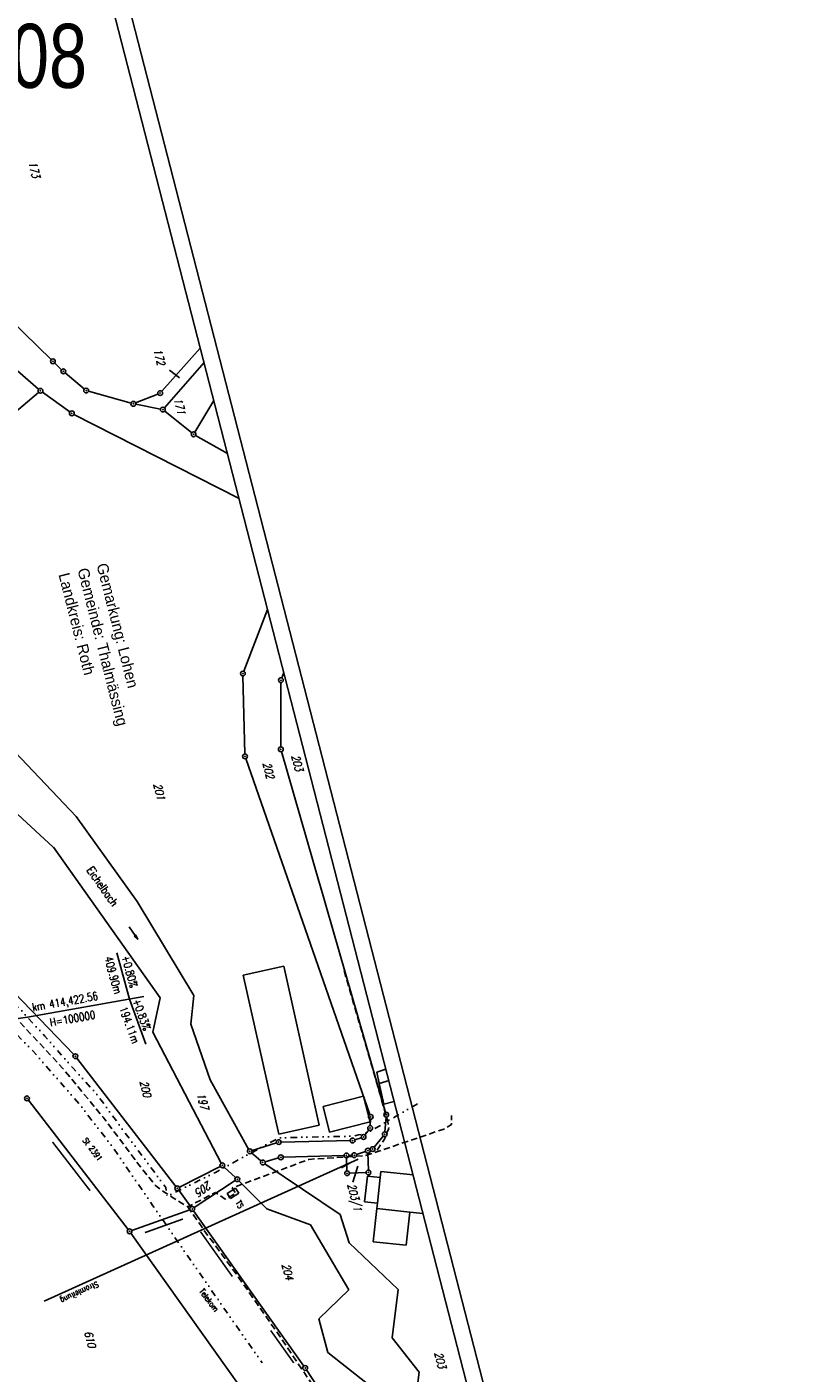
# Model space of a CAD drawing. Extents: x 447426 to 448116, y 440349 to 441552.
# Tile 68 of 96: x 447873 to 448116, y 440846 to 441266. Entities that reach past the tile are written whole.
import ezdxf

# ---------------------------------------------------------------- set-up
doc = ezdxf.new("R2010")
doc.units = 0
doc.header["$LTSCALE"] = 2
doc.header["$MEASUREMENT"] = 0
for name, pattern in [('AUSGEZOGEN', [0]), ('GEMEINDE', [3.5, 2, -0.5, 0.5, -0.5]), ('GESTRICH-X2', [1.5, 1, -0.5]), ('GETRENNTX3', [3.25, 1, -0.75, 0, -0.75, 0, -0.75])]:
    doc.linetypes.add(name, pattern=pattern)
doc.layers.get('0').update_dxf_attribs({"linetype": 'AUSGEZOGEN'})
for name, color, linetype in [('208-FLSTNR', 8, 'AUSGEZOGEN'), ('208-GEBAEUDE', 7, 'AUSGEZOGEN'), ('208-GEMEINGRZ', 7, 'GEMEINDE'), ('208-GRENZL', 8, 'AUSGEZOGEN'), ('208-GRENZP', 8, 'AUSGEZOGEN'), ('208-HAUSNR', 7, 'AUSGEZOGEN'), ('FBRTOP', 250, 'AUSGEZOGEN'), ('NZ', 250, 'AUSGEZOGEN'), ('Planeinteilung', 250, 'CONTINUOUS'), ('RAHMEN', 7, 'AUSGEZOGEN'), ('SCHRIFT', 7, 'AUSGEZOGEN'), ('STROMLTG', 4, 'AUSGEZOGEN'), ('TELEKOM', 4, 'GETRENNTX3')]:
    doc.layers.add(name, color=color, linetype=linetype)
doc.styles.add('ROMANS', font='romans.shx', dxfattribs={"width": 0.8})
doc.styles.add('UNIR-H', font='unir_h.shx', dxfattribs={"width": 0.8})

# ---------------------------------------------------------------- blocks, each defined once
blk = doc.blocks.new('1135420')
blk.add_line((1135, 420), (0, 420))
at = {"layer": 'RAHMEN'}
blk.add_line((950, 415), (25, 415), dxfattribs=at)
blk = doc.blocks.new('GST')
at = {"color": 0}
blk.add_circle((0, 0), 0.75, dxfattribs=at)
blk.add_point((0, 0), dxfattribs=at)
blk = doc.blocks.new('PFEIL2')
at = {"color": 0}
for p, q in [((0.88, 0), (-2.4, -0.01)), ((0.88, -0.27), (0.88, 0.28)), ((0.88, 0.28), (2.43, 0.01)), ((0.91, 0.27), (0.88, 0.26)), ((0.97, 0.26), (0.88, 0.25)), ((1.02, 0.25), (0.88, 0.23)), ((1.07, 0.24), (0.88, 0.21)), ((1.13, 0.23), (0.88, 0.19)), ((1.18, 0.22), (0.88, 0.17)), ((1.24, 0.21), (0.88, 0.15)), ((1.29, 0.21), (0.88, 0.14)), ((1.34, 0.2), (0.88, 0.12)), ((1.4, 0.19), (0.88, 0.1)), ((1.45, 0.18), (0.88, 0.08)), ((1.51, 0.17), (0.88, 0.06)), ((1.56, 0.16), (0.88, 0.04)), ((1.61, 0.15), (0.88, 0.02)), ((1.67, 0.14), (0.88, 0.01)), ((1.72, 0.13), (0.88, -0.01)), ((1.78, 0.12), (0.88, -0.03)), ((1.83, 0.11), (0.88, -0.05)), ((1.88, 0.1), (0.88, -0.07)), ((1.94, 0.09), (0.88, -0.09)), ((2.05, 0.08), (0.88, -0.12)), ((1.99, 0.08), (0.88, -0.11)), ((2.1, 0.07), (0.88, -0.14)), ((2.15, 0.06), (0.88, -0.16)), ((2.21, 0.05), (0.88, -0.18)), ((2.26, 0.04), (0.88, -0.2)), ((2.32, 0.03), (0.88, -0.22)), ((2.37, 0.02), (0.88, -0.23)), ((2.42, 0.01), (0.88, -0.25)), ((2.43, 0.01), (0.88, -0.27))]:
    blk.add_line(p, q, dxfattribs=at)

msp = doc.modelspace()

# ---------------------------------------------------------------- linework, layer by layer
at = {"layer": '208-FLSTNR'}
for p, q in [((447917.9, 441159.15), (447920.98, 441156.78)), ((447974.33, 440911.45), (447971.68, 440909.92)), ((447976.74, 440910.44), (447975.22, 440905.42))]:
    msp.add_line(p, q, dxfattribs=at)
at = {"layer": '208-GEBAEUDE'}
for p, q in [((447940.9, 440970.11), (447953.56, 440972.94)), ((447953.56, 440972.94), (447964.66, 440923.29)), ((447952.01, 440920.46), (447940.9, 440970.11)), ((447982.63, 440939.87), (447985.53, 440940.71)), ((447983.44, 440936.25), (447982.63, 440939.87)), ((447983.44, 440936.25), (447986.56, 440937.18)), ((447986.56, 440937.18), (447983.44, 440936.25)), ((447984.88, 440929.81), (447983.44, 440936.25)), ((447965.85, 440929.13), (447978.51, 440932.35)), ((447967.85, 440921.08), (447965.85, 440929.13)), ((447978.51, 440932.35), (447980.55, 440924.25)), ((447988.12, 440930.62), (447984.88, 440929.81)), ((447964.66, 440923.29), (447952.01, 440920.46)), ((447980.55, 440924.25), (447967.85, 440921.08)), ((447983.73, 440906.91), (447983.94, 440908.8)), ((447983.94, 440908.8), (447994.03, 440907.7)), ((447978.8, 440899.31), (447979.76, 440907.35)), ((447979.76, 440907.35), (447983.73, 440906.91)), ((447982.85, 440898.87), (447983.73, 440906.91)), ((447983.73, 440906.91), (447982.85, 440898.87)), ((447935.94, 440901.9), (447938.56, 440903.6)), ((447936.98, 440900.33), (447935.94, 440901.9)), ((447939.58, 440902.03), (447936.98, 440900.33)), ((447938.56, 440903.6), (447939.58, 440902.03)), ((447982.85, 440898.87), (447978.8, 440899.31)), ((447981.53, 440886.85), (447982.67, 440897.23)), ((447982.67, 440897.23), (447982.85, 440898.87)), ((447982.67, 440897.23), (447993, 440896.1)), ((447993, 440896.1), (447982.67, 440897.23)), ((447993, 440896.1), (447991.87, 440885.74)), ((447997.13, 440895.65), (447993, 440896.1)), ((447991.87, 440885.74), (447981.53, 440886.85))]:
    msp.add_line(p, q, dxfattribs=at)
at = {"layer": '208-GEMEINGRZ', "const_width": 0.5, "flags": 128}
for points in [[(447881.33, 440918.01), (447893.08, 440902.79)], [(447910.22, 440889.69), (447922.1, 440893.95)], [(447927.6, 440889.94), (447937.53, 440875.97)], [(447949.49, 440859.14), (447956.71, 440848.98)]]:
    msp.add_lwpolyline(points, dxfattribs=at)
at = {"layer": '208-GRENZL'}
for p, q in [((447828.43, 441195.31), (447877, 441153.18)), ((447858.09, 441184.69), (447880.92, 441162.42)), ((447915.47, 441152.52), (447927.51, 441166.05)), ((447882, 441161.38), (447884.19, 441159.27)), ((447916.3, 441147.38), (447928.68, 441161.49)), ((447885.3, 441158.27), (447891.29, 441153.24)), ((447877, 441152.2), (447861.61, 441139.16)), ((447878.18, 441152.25), (447886.75, 441146.09)), ((447892.58, 441152.56), (447905.86, 441148.82)), ((447914.27, 441151.68), (447907.28, 441148.9)), ((447915.07, 441146.96), (447907.32, 441148.48)), ((447931.72, 441149.7), (447925.79, 441139.74)), ((447888.03, 441145.31), (447939.61, 441119.06)), ((447916.39, 441146.35), (447924.82, 441139.57)), ((447935.99, 441133.13), (447926.06, 441138.73)), ((447948.54, 441084.38), (447941.09, 441065.05)), ((447953.6, 441064.71), (447952.96, 441062.97)), ((447940.84, 441063.6), (447941.45, 441039.22)), ((447952.7, 441061.52), (447952.67, 441041.42)), ((447869.53, 441039.9), (447888.7, 441019.7)), ((447964.76, 440998.78), (447952.88, 441039.95)), ((447941.72, 441037.76), (447980.53, 440926.55)), ((447881.59, 441010.1), (447866.38, 441024.14)), ((447907.8, 440993.1), (447888.7, 441019.7)), ((447914.93, 440963.03), (447881.66, 441010.16)), ((447966.52, 440992.67), (447964.74, 440998.85)), ((447907.8, 440993.1), (447925.49, 440963.81)), ((447966.52, 440992.67), (447966.94, 440991.23)), ((447980.83, 440943.1), (447966.94, 440991.23)), ((447860.48, 440973.91), (447887.96, 440945.33)), ((447912.69, 440952.36), (447914.93, 440963.03)), ((447924.58, 440954.79), (447925.49, 440963.81)), ((447930.63, 440937.43), (447924.58, 440954.79)), ((447912.69, 440952.36), (447934.06, 440911.36)), ((447888.94, 440944.2), (447919.86, 440904.12)), ((447980.83, 440943.1), (447981.25, 440941.66)), ((447985.4, 440927.26), (447981.25, 440941.66)), ((447942.6, 440915.76), (447930.63, 440937.43)), ((447873.81, 440931.04), (447904.95, 440890.68)), ((447980.62, 440923.11), (447980.74, 440925.09)), ((447985.21, 440921.18), (447985.55, 440925.79)), ((447978.97, 440920.17), (447980.13, 440921.76)), ((447943.67, 440915.33), (447951.31, 440917.75)), ((447952.78, 440918), (447974.35, 440918.45)), ((447975.81, 440918.7), (447977.81, 440919.34)), ((447981.84, 440916.37), (447984.68, 440919.85)), ((447943.53, 440914.61), (447946.47, 440912.1)), ((447947.76, 440911.82), (447951.96, 440913.01)), ((447972.43, 440913.79), (447953.43, 440913.24)), ((447973.21, 440913.06), (447973.34, 440909)), ((447973.93, 440913.83), (447974.86, 440913.86)), ((447979.15, 440915.05), (447976.32, 440914.12)), ((447980.03, 440909.23), (447979.88, 440914.54)), ((447980.57, 440915.53), (447980.66, 440915.55)), ((447920.99, 440903.87), (447933.74, 440910.36)), ((447934.96, 440910.19), (447938.52, 440906.88)), ((447947.66, 440911.19), (447971.21, 440895.38)), ((447974.12, 440908.28), (447979.3, 440908.45)), ((447925.6, 440897.51), (447938.44, 440905.96)), ((447939.6, 440905.84), (447948.31, 440897.09)), ((447924.53, 440897.71), (447920.76, 440902.92)), ((447906.12, 440890.34), (447924.26, 440896.85)), ((447925.4, 440896.49), (447959.84, 440848.02)), ((447961.91, 440892.1), (447948.31, 440897.09)), ((447973.97, 440871.86), (447961.91, 440892.1)), ((447974.02, 440886.52), (447971.21, 440895.38)), ((447905.84, 440889.48), (447943.3, 440836.78)), ((447989.35, 440871.9), (447974.02, 440886.52)), ((447964.57, 440862.74), (447973.97, 440871.86)), ((447987.43, 440856.77), (447989.35, 440871.9)), ((447967.36, 440852.21), (447964.57, 440862.74)), ((447995.89, 440846.13), (447987.43, 440856.77)), ((447982.29, 440840.42), (447967.36, 440852.21)), ((447960.69, 440846.78), (447975.13, 440824.75)), ((447993.98, 440830.85), (447995.89, 440846.13))]:
    msp.add_line(p, q, dxfattribs=at)
at = {"layer": 'FBRTOP'}
msp.add_lwpolyline([(447814.85, 440976.11, 0.022266), (447815.68, 440970.79, -0.001548), (447818.16, 440957.63, -0.001755), (447820.27, 440946, -0.001362), (447822.9, 440931, -0.002085), (447824.56, 440921.18, -0.000319), (447826.19, 440911.18, -0.000861), (447826.79, 440907.47, -0.000007), (447827.67, 440901.92, 0.000025), (447828.55, 440896.36, 0.000001), (447830.52, 440884.02, -0.000012), (447832.48, 440871.67, -0.000008), (447834.45, 440859.33, 0.000008), (447836.41, 440846.98, 0.00001), (447840.34, 440822.29, -0.000008), (447844.27, 440797.6, -0.000005), (447850.16, 440760.57, 0.000007), (447856.05, 440723.54, 0.000001), (447863.91, 440674.16, -0.000001), (447871.77, 440624.78), (447883.55, 440550.71, -0.000005), (447893.37, 440488.99, 0.000006), (447903.2, 440427.26, 0.000001), (447907.59, 440399.63, -0.000001)], format="xyb", dxfattribs=at)
at = {"layer": 'NZ'}
for p, q in [((447901.46, 440977.14), (447905.37, 440962.66)), ((447873.49, 440956.99), (447909.82, 440963.45)), ((447905.37, 440962.66), (447910.52, 440948.57)), ((447848.71, 440953.52), (447873.49, 440956.99))]:
    msp.add_line(p, q, dxfattribs=at)
at = {"layer": 'STROMLTG', "linetype": 'GESTRICH-X2', "flags": 128}
for points in [[(447473.71, 441441.03), (447482.58, 441386.99), (447491.71, 441358.28), (447503.35, 441325.81), (447517.87, 441295.92), (447543.31, 441255.28), (447566.25, 441224.95), (447579.02, 441211.35), (447616.64, 441179.28), (447631.83, 441165.09), (447643.04, 441153.03), (447656.67, 441140.83), (447672.71, 441132.32), (447689.81, 441119.68), (447715.57, 441095.71), (447741.18, 441074.2), (447749.28, 441066.71), (447752.64, 441059.68), (447757.56, 441055.57), (447760.7, 441049.67), (447777.53, 441035.77), (447804.06, 441014.73), (447812.35, 441007.54), (447815.6, 441004.95), (447819.47, 441003.93), (447831.85, 440992.71), (447845.54, 440979.94), (447855.64, 440971.13), (447864.14, 440962.95), (447884.49, 440941.08), (447897.18, 440925.71), (447908.34, 440910.87), (447913.59, 440904.29), (447916.47, 440902.18), (447923.57, 440897.76), (447932.26, 440902.23), (447935.3, 440900.12), (447938.64, 440901.98), (447937.51, 440903.67), (447953.82, 440909.69), (447961.39, 440912.58), (447979.16, 440913.73), (447983.93, 440915.37), (448003.6, 440922.04), (448005.98, 440923.43), (448005.98, 440926.23)], [(447982.78, 440915.45), (447985.02, 440918.91), (447986.38, 440922.22), (447986.12, 440924.38), (447979.09, 440948.77), (447972.28, 440972.03)], [(447923.57, 440897.76), (447929.49, 440889.35), (447939.6, 440875.58), (447952.02, 440857.81), (447972.92, 440826.79), (447972.14, 440819.41), (447982, 440805.37), (447987.72, 440803.76), (448001.07, 440784.75), (448003.34, 440780.55), (448009.4, 440768.5), (448020.04, 440746.45), (448023.64, 440739.53), (448036.37, 440706.6), (448045.51, 440680.31), (448049.42, 440668.44), (448055.3, 440641.41), (448057.71, 440636.38), (448061.77, 440621.85), (448064.09, 440615.02), (448068.05, 440602.18), (448075.52, 440569.58), (448074.86, 440551.08), (448077.02, 440530.72), (448079.45, 440505.49), (448088.2, 440455.96)]]:
    msp.add_lwpolyline(points, dxfattribs=at)
at = {"layer": 'STROMLTG', "flags": 128}
msp.add_lwpolyline([(447878.71, 440868.26), (447976.88, 440912.63)], dxfattribs=at)
at = {"layer": 'TELEKOM', "flags": 128}
for points in [[(447851.01, 440970.09), (447859.53, 440962.05), (447866.26, 440955.54), (447875.19, 440946.46), (447889.85, 440929.65), (447900, 440916.54), (447912.73, 440898.1), (447925.33, 440879.84), (447938.23, 440861.3), (447946.85, 440849.02)], [(447859.56, 440970.67), (447867.72, 440963.25), (447878.95, 440951.06), (447887.77, 440941.05), (447895.16, 440932.98), (447903.95, 440920.91), (447916.74, 440903.77), (447917.09, 440901.34), (447917.21, 440901.03), (447932.24, 440908.52), (447949, 440917.62), (447952.16, 440919.27), (447961.23, 440919.54), (447975.04, 440919.8), (447976.93, 440920.19), (447980.02, 440920.94), (447985.98, 440924.53), (447997.2, 440930.92)]]:
    msp.add_lwpolyline(points, dxfattribs=at)

# ---------------------------------------------------------------- block references
at = {"layer": '208-GRENZP', "rotation": 284.4375024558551}
for p in [(447881.46, 441161.9), (447884.73, 441158.75), (447877.57, 441152.69), (447891.86, 441152.76), (447914.97, 441151.96), (447906.58, 441148.62), (447887.36, 441145.65), (447915.81, 441146.82), (447925.41, 441139.1), (447940.82, 441064.35), (447952.7, 441062.27), (447941.47, 441038.47), (447952.67, 441040.67), (447888.48, 440944.79), (447873.35, 440931.63), (447980.78, 440925.84), (447985.61, 440926.54), (447980.58, 440922.36), (447985.15, 440920.43), (447952.03, 440917.98), (447975.1, 440918.47), (447978.52, 440919.57), (447981.37, 440915.79), (447942.96, 440915.1), (447947.04, 440911.61), (447952.68, 440913.22), (447973.18, 440913.81), (447975.61, 440913.88), (447979.86, 440915.29), (447934.41, 440910.7), (447973.37, 440908.25), (447980.05, 440908.48), (447920.32, 440903.53), (447939.07, 440906.37), (447924.97, 440897.1), (447905.41, 440890.09), (447960.28, 440847.41)]:
    msp.add_blockref('GST', p, dxfattribs=at)
at = {"layer": 'Planeinteilung', "linetype": 'Continuous', "rotation": 284.4375024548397}
msp.add_blockref('1135420', (447426.45, 441447.77), dxfattribs=at)
at = {"layer": 'SCHRIFT', "rotation": 304.256926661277}
msp.add_blockref('PFEIL2', (447906.62, 440983.22), dxfattribs=at)

# ---------------------------------------------------------------- texts
at = {"layer": '208-FLSTNR', "style": 'ROMANS', "oblique": 15, "width": 0.8}
for s, rotation, p in [('173', 284.4375, (447873.77, 441224)), ('172', 284.4375, (447912.86, 441165.45)), ('171', 284.4375, (447919.18, 441150.1)), ('203', 284.4375, (447955.98, 441038.63)), ('202', 284.4375, (447946.98, 441036.32)), ('201', 284.4375, (447912.84, 441029.7)), ('200', 284.4375, (447908.53, 440936.85)), ('197', 284.4375, (447926.44, 440932.91)), ('205', 214.2071, (447930.03, 440905.94)), ('203/1', 284.4375, (447973.43, 440904.69)), ('204', 284.4375, (447952.95, 440879.67)), ('610', 284.4375, (447891.23, 440858.61)), ('203', 284.4375, (448000.64, 440852.04))]:
    msp.add_text(s, height=2.5, rotation=rotation, dxfattribs=at).set_placement(p)
at = {"layer": '208-HAUSNR', "style": 'ROMANS', "width": 0.8}
msp.add_text('TS', height=1.8, rotation=300.801, dxfattribs=at).set_placement((447938.43, 440899.03))
at = {"layer": 'NZ', "style": 'ROMANS', "width": 0.8}
for s, rotation, p in [('409.90m', 285.089, (447897.55, 440975.54)), ('+0.80%', 285.089, (447902.91, 440975.94)), ('km 414,422.56', 10.089, (447875.19, 440958.84)), ('H=100000', 10.089, (447880.71, 440954.1)), ('194.11m', 290.089, (447902.14, 440959.72)), ('+0.83%', 290.089, (447906.29, 440962.2))]:
    msp.add_text(s, height=2.5, rotation=rotation, dxfattribs=at).set_placement(p)
at = {"layer": 'Planeinteilung', "linetype": 'Continuous', "style": 'UNIR-H', "width": 0.8}
msp.add_text('208', height=20, dxfattribs=at).set_placement((447856.44, 441247.32))
at = {"layer": 'SCHRIFT', "style": 'UNIR-H'}
for s, p in [('Gemarkung: Lohen', (447895.04, 441098.33)), ('Landkreis: Roth', (447883.17, 441095.31)), ('Gemeinde: Thalmässing', (447889.1, 441096.82))]:
    msp.add_text(s, height=3.5, rotation=284.2874, dxfattribs=at).set_placement(p)
at = {"layer": 'SCHRIFT', "style": 'ROMANS', "width": 0.8}
for s, height, rotation, p in [('Eichelbach', 2.5, 305.3273, (447891.87, 441002.87)), ('St 2391', 1.8, 307.1449, (447890.63, 440918.47))]:
    msp.add_text(s, height=height, rotation=rotation, dxfattribs=at).set_placement(p)
at = {"layer": 'STROMLTG', "style": 'ROMANS', "width": 0.8}
for s, rotation, p in [('Stromleitung', 205.1548, (447895.25, 440874.5)), ('Telekom', 306.8845, (447927.07, 440871.31))]:
    msp.add_text(s, height=1.8, rotation=rotation, dxfattribs=at).set_placement(p)

doc.saveas('drawing.dxf')
